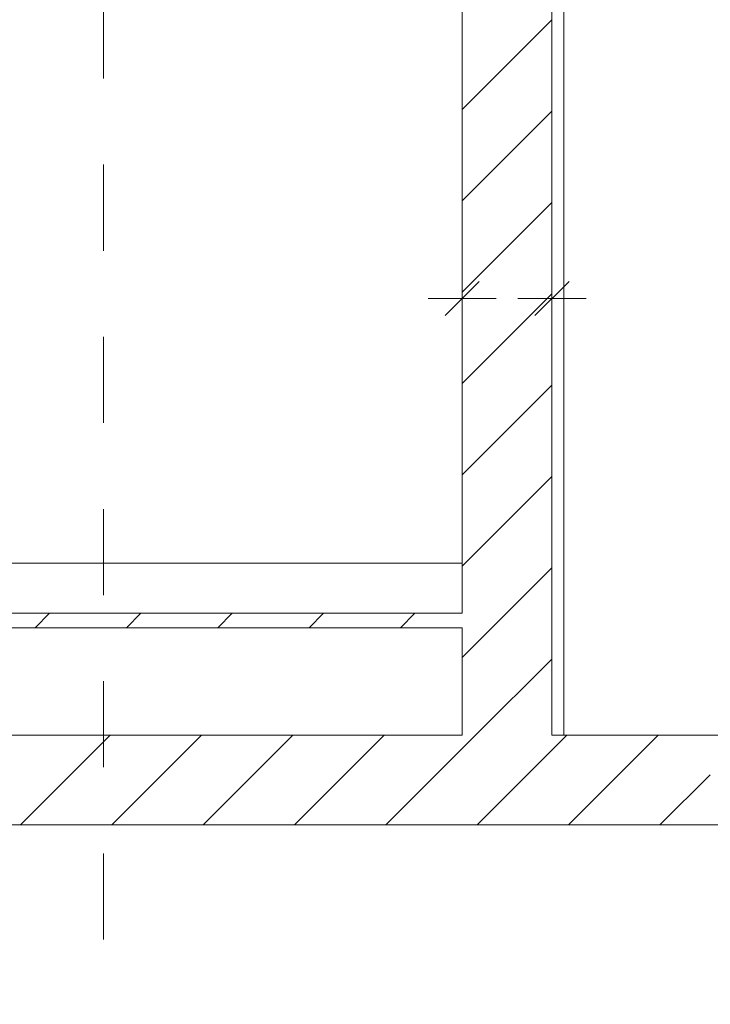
# Model space of a CAD drawing. Header units: millimetres. Extents: x 178516 to 426772, y -178579 to -115871.
# Tile 67 of 256: x 267157 to 268119, y -135039 to -133667. Entities that reach past the tile are written whole.
import ezdxf

# ---------------------------------------------------------------- set-up
doc = ezdxf.new("R2010")
doc.units = ezdxf.units.MM
doc.header["$MEASUREMENT"] = 0
doc.linetypes.add('Przerywana', pattern=[240, 120, -120])
doc.layers.get('0').update_dxf_attribs({"color": 252, "lineweight": 5})
for name, color, linetype, lineweight in [('840-G Znaczniki ogólne_Nr_pióra__3', 252, 'Continuous', 5), ('Nowe_! NAZWY POM_Nr_pióra__19', 252, 'Continuous', 5), ('Nowe_220-A Ściany', 252, 'Continuous', 5), ('Nowe_220-A Ściany_Nr_pióra__87', 252, 'Continuous', 5), ('Nowe_220-A Ściany_Nr_pióra__93', 252, 'Continuous', 5)]:
    doc.layers.add(name, color=color, linetype=linetype, lineweight=lineweight)

# ---------------------------------------------------------------- blocks, each defined once
blk = doc.blocks.new('podkład 20251118')
at = {"color": 252, "linetype": 'Continuous', "lineweight": 5}
for p, q in [((267750, -134079.5), (267797.5, -134032)), ((267797.5, -134032), (267750, -134079.5)), ((267875, -134079.5), (267922.5, -134032)), ((267922.5, -134032), (267875, -134079.5)), ((267773.7, -134055.7), (267726.2, -134055.7)), ((267773.7, -134055.7), (267821.2, -134055.7)), ((267898.7, -134055.7), (267851.2, -134055.7)), ((267898.7, -134055.7), (267946.2, -134055.7))]:
    blk.add_line(p, q, dxfattribs=at)
at = {"layer": '840-G Znaczniki ogólne_Nr_pióra__3', "color": 252, "linetype": 'Przerywana', "lineweight": 5}
blk.add_line((267273.7, -121149.1), (267273.7, -142839.1), dxfattribs=at)
at = {"layer": 'Nowe_! NAZWY POM_Nr_pióra__19', "color": 252, "linetype": 'Continuous', "lineweight": 5}
for p, q in [((267773.7, -134424.5), (267773.7, -130964.5)), ((267915.3, -131034.5), (267915.3, -134664.5)), ((266173.7, -134424.5), (267773.7, -134424.5)), ((267915.3, -134664.5), (269283.7, -134664.5)), ((269253.6, -134789.5), (266173.7, -134789.5))]:
    blk.add_line(p, q, dxfattribs=at)
at = {"layer": 'Nowe_220-A Ściany', "color": 252, "linetype": 'Continuous', "lineweight": 5}
for p, q in [((267773.7, -133792.2), (267898.7, -133667.2)), ((267773.7, -133919.5), (267898.7, -133794.5)), ((267773.7, -134046.8), (267898.7, -133921.8)), ((267773.7, -134174), (267898.7, -134049)), ((267773.7, -134301.3), (267898.7, -134176.3)), ((267773.7, -134428.6), (267898.7, -134303.6)), ((267773.7, -134555.9), (267898.7, -134430.9)), ((267178.7, -134514.5), (267198.7, -134494.5)), ((267306, -134514.5), (267326, -134494.5)), ((267433.2, -134514.5), (267453.2, -134494.5)), ((267560.5, -134514.5), (267580.5, -134494.5)), ((267687.8, -134514.5), (267707.8, -134494.5)), ((267792.4, -134664.5), (267898.7, -134558.2)), ((267158.2, -134789.5), (267283.2, -134664.5)), ((267285.5, -134789.5), (267410.5, -134664.5)), ((267412.8, -134789.5), (267537.8, -134664.5)), ((267540.1, -134789.5), (267665.1, -134664.5)), ((267667.4, -134789.5), (267792.4, -134664.5)), ((267794.6, -134789.5), (267919.6, -134664.5)), ((267921.9, -134789.5), (268046.9, -134664.5)), ((268049.2, -134789.5), (268119.3, -134719.4))]:
    blk.add_line(p, q, dxfattribs=at)
at = {"layer": 'Nowe_220-A Ściany_Nr_pióra__87', "color": 252, "linetype": 'Continuous', "lineweight": 5}
for p, q in [((267773.7, -134494.5), (266173.7, -134494.5)), ((266173.7, -134514.5), (267773.7, -134514.5))]:
    blk.add_line(p, q, dxfattribs=at)
at = {"layer": 'Nowe_220-A Ściany_Nr_pióra__93', "color": 252, "linetype": 'Continuous', "lineweight": 5}
for p, q in [((267773.7, -133475.5), (267773.7, -134494.5)), ((267898.7, -134664.5), (267898.7, -133475.5)), ((267773.7, -134514.5), (267773.7, -134664.5)), ((267773.7, -134664.5), (266173.7, -134664.5)), ((268119.3, -134664.5), (267898.7, -134664.5)), ((266173.7, -134789.5), (268119.3, -134789.5))]:
    blk.add_line(p, q, dxfattribs=at)

msp = doc.modelspace()

# ---------------------------------------------------------------- block references
msp.add_blockref('podkład 20251118', (0, 0))

doc.saveas('drawing.dxf')
